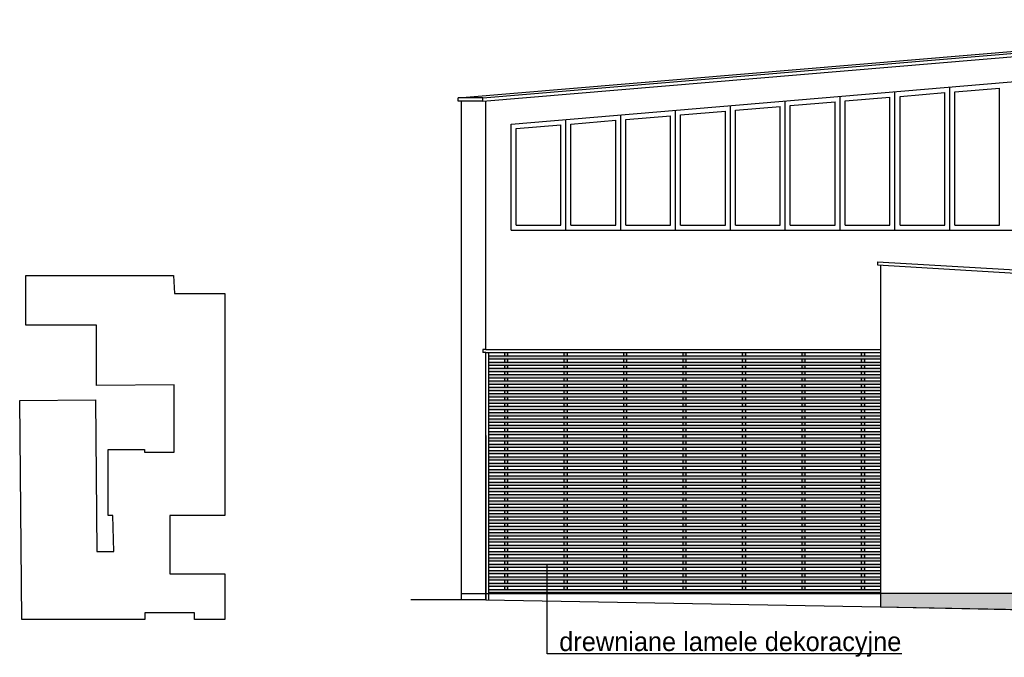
# Model space of a CAD drawing. Header units: millimetres. Extents: x -40063 to 512011, y 350190 to 687060.
# Tile 2 of 256: x -40063 to -24465, y 502580 to 512676. Entities that reach past the tile are written whole.
import ezdxf

# ---------------------------------------------------------------- set-up
doc = ezdxf.new("R2010")
doc.units = ezdxf.units.MM
for name, color, linetype in [('2D - Ogólne', 8, 'Continuous'), ('Konstrukcja - Ściany zew', 8, 'Continuous'), ('Opisy - Teksty', 8, 'Continuous')]:
    doc.layers.add(name, color=color, linetype=linetype)
doc.styles.add('GENERATED_STYLE_2', font='txt')

msp = doc.modelspace()

# ---------------------------------------------------------------- hatches: boundary and pattern name
at = {"layer": 'Konstrukcja - Ściany zew', "linetype": 'Continuous', "lineweight": 13}
for color, points in [(251, [(-32628.81323, 507355.60304), (-26426.37777, 507355.60304), (-26426.37777, 507305.60304), (-32628.81323, 507305.60304)]), (251, [(-32628.81323, 507255.60304), (-26426.37777, 507255.60304), (-26426.37777, 507205.60304), (-32628.81323, 507205.60304)]), (37, [(-32378.81323, 507405.60304), (-32328.81323, 507405.60304), (-32328.81323, 503590.42866), (-32378.81323, 503590.42866)]), (37, [(-31436.74065, 507405.60304), (-31386.74065, 507405.60304), (-31386.74065, 503590.42866), (-31436.74065, 503590.42866)]), (37, [(-30494.66807, 507405.60304), (-30444.66807, 507405.60304), (-30444.66807, 503590.42866), (-30494.66807, 503590.42866)]), (37, [(-29552.5955, 507405.60304), (-29502.5955, 507405.60304), (-29502.5955, 503590.42866), (-29552.5955, 503590.42866)]), (37, [(-28610.52292, 507405.60304), (-28560.52292, 507405.60304), (-28560.52292, 503590.42866), (-28610.52292, 503590.42866)]), (37, [(-27668.45035, 507405.60304), (-27618.45035, 507405.60304), (-27618.45035, 503590.42866), (-27668.45035, 503590.42866)]), (37, [(-26726.37777, 507405.60304), (-26676.37777, 507405.60304), (-26676.37777, 503590.42866), (-26726.37777, 503590.42866)]), (251, [(-32628.81323, 507155.60304), (-26426.37777, 507155.60304), (-26426.37777, 507105.60304), (-32628.81323, 507105.60304)]), (251, [(-32628.81323, 507055.60304), (-26426.37777, 507055.60304), (-26426.37777, 507005.60304), (-32628.81323, 507005.60304)]), (251, [(-32628.81323, 506955.60304), (-26426.37777, 506955.60304), (-26426.37777, 506905.60304), (-32628.81323, 506905.60304)]), (251, [(-32628.81323, 506855.60304), (-26426.37777, 506855.60304), (-26426.37777, 506805.60304), (-32628.81323, 506805.60304)]), (251, [(-32628.81323, 506755.60304), (-26426.37777, 506755.60304), (-26426.37777, 506705.60304), (-32628.81323, 506705.60304)]), (251, [(-32628.81323, 506655.60304), (-26426.37777, 506655.60304), (-26426.37777, 506605.60304), (-32628.81323, 506605.60304)]), (251, [(-32628.81323, 506555.60304), (-26426.37777, 506555.60304), (-26426.37777, 506505.60304), (-32628.81323, 506505.60304)]), (251, [(-32628.81323, 506455.60304), (-26426.37777, 506455.60304), (-26426.37777, 506405.60304), (-32628.81323, 506405.60304)]), (251, [(-32628.81323, 506355.60304), (-26426.37777, 506355.60304), (-26426.37777, 506305.60304), (-32628.81323, 506305.60304)]), (251, [(-32628.81323, 506255.60304), (-26426.37777, 506255.60304), (-26426.37777, 506205.60304), (-32628.81323, 506205.60304)]), (251, [(-32628.81323, 506155.60304), (-26426.37777, 506155.60304), (-26426.37777, 506105.60304), (-32628.81323, 506105.60304)]), (251, [(-32628.81323, 506055.60304), (-26426.37777, 506055.60304), (-26426.37777, 506005.60304), (-32628.81323, 506005.60304)]), (251, [(-32628.81323, 505955.60304), (-26426.37777, 505955.60304), (-26426.37777, 505905.60304), (-32628.81323, 505905.60304)]), (251, [(-32628.81323, 505855.60304), (-26426.37777, 505855.60304), (-26426.37777, 505805.60304), (-32628.81323, 505805.60304)]), (251, [(-32628.81323, 505755.60304), (-26426.37777, 505755.60304), (-26426.37777, 505705.60304), (-32628.81323, 505705.60304)]), (251, [(-32628.81323, 505655.60304), (-26426.37777, 505655.60304), (-26426.37777, 505605.60304), (-32628.81323, 505605.60304)]), (251, [(-32628.81323, 505555.60304), (-26426.37777, 505555.60304), (-26426.37777, 505505.60304), (-32628.81323, 505505.60304)]), (251, [(-32628.81323, 505455.60304), (-26426.37777, 505455.60304), (-26426.37777, 505405.60304), (-32628.81323, 505405.60304)]), (251, [(-32628.81323, 505355.60304), (-26426.37777, 505355.60304), (-26426.37777, 505305.60304), (-32628.81323, 505305.60304)]), (251, [(-32628.81323, 505255.60304), (-26426.37777, 505255.60304), (-26426.37777, 505205.60304), (-32628.81323, 505205.60304)]), (251, [(-32628.81323, 505155.60304), (-26426.37777, 505155.60304), (-26426.37777, 505105.60304), (-32628.81323, 505105.60304)]), (251, [(-32628.81323, 505055.60304), (-26426.37777, 505055.60304), (-26426.37777, 505005.60304), (-32628.81323, 505005.60304)]), (251, [(-32628.81323, 504955.60304), (-26426.37777, 504955.60304), (-26426.37777, 504905.60304), (-32628.81323, 504905.60304)]), (251, [(-32628.81323, 504855.60304), (-26426.37777, 504855.60304), (-26426.37777, 504805.60304), (-32628.81323, 504805.60304)]), (251, [(-32628.81323, 504755.60304), (-26426.37777, 504755.60304), (-26426.37777, 504705.60304), (-32628.81323, 504705.60304)]), (251, [(-32628.81323, 504655.60304), (-26426.37777, 504655.60304), (-26426.37777, 504605.60304), (-32628.81323, 504605.60304)]), (251, [(-32628.81323, 504555.60304), (-26426.37777, 504555.60304), (-26426.37777, 504505.60304), (-32628.81323, 504505.60304)]), (251, [(-32628.81323, 504455.60304), (-26426.37777, 504455.60304), (-26426.37777, 504405.60304), (-32628.81323, 504405.60304)]), (251, [(-32628.81323, 504355.60304), (-26426.37777, 504355.60304), (-26426.37777, 504305.60304), (-32628.81323, 504305.60304)]), (251, [(-32628.81323, 504255.60304), (-26426.37777, 504255.60304), (-26426.37777, 504205.60304), (-32628.81323, 504205.60304)]), (251, [(-32628.81323, 504155.60304), (-26426.37777, 504155.60304), (-26426.37777, 504105.60304), (-32628.81323, 504105.60304)]), (251, [(-32628.81323, 504055.60304), (-26426.37777, 504055.60304), (-26426.37777, 504005.60304), (-32628.81323, 504005.60304)]), (251, [(-32628.81323, 503955.60304), (-26426.37777, 503955.60304), (-26426.37777, 503905.60304), (-32628.81323, 503905.60304)]), (251, [(-32628.81323, 503855.60304), (-26426.37777, 503855.60304), (-26426.37777, 503805.60304), (-32628.81323, 503805.60304)]), (251, [(-32628.81323, 503755.60304), (-26426.37777, 503755.60304), (-26426.37777, 503705.60304), (-32628.81323, 503705.60304)]), (251, [(-32628.81323, 503655.60304), (-26426.37777, 503655.60304), (-26426.37777, 503605.60304), (-32628.81323, 503605.60304)])]:
    msp.add_hatch(color=color, dxfattribs=at).paths.add_polyline_path(points)
at = {"layer": 'Konstrukcja - Ściany zew', "linetype": 'Continuous', "lineweight": 0}
for points in [[(-26426.37777, 503605.60304), (-32628.81323, 503605.60304), (-32628.81323, 503655.60304), (-26426.37777, 503655.60304)], [(-9156.81154, 503590.42866), (-26426.37777, 503590.42866), (-26426.37777, 503377.05709), (-9156.81154, 503056.92478)]]:
    msp.add_hatch(color=27, dxfattribs=at).paths.add_polyline_path(points)

# ---------------------------------------------------------------- linework, layer by layer
at = {"layer": '2D - Ogólne', "linetype": 'Continuous'}
for p, q in [((-39963.88956, 508623.97548), (-37625.97413, 508623.97548)), ((-39963.88956, 507839.07757), (-39963.88956, 508623.97548)), ((-37625.97413, 508623.97548), (-37609.07911, 508342.4956)), ((-37609.07911, 508342.4956), (-36813.38662, 508342.4956)), ((-36813.38662, 508342.4956), (-36813.38659, 504823.46548)), ((-38847.82344, 507839.07757), (-39963.88956, 507839.07757)), ((-38847.82344, 506885.83077), (-38847.82344, 507839.07757)), ((-37617.18311, 506891.98447), (-38847.82344, 506885.83077)), ((-37617.18311, 505826.23819), (-37617.18311, 506891.98447)), ((-40063.33377, 506648.06928), (-38863.48462, 506655.87357)), ((-40031.21956, 503177.40883), (-40063.33377, 506648.06928)), ((-38863.48462, 506655.87357), (-38843.62926, 504252.69494)), ((-38662.05417, 504824.98771), (-38659.95071, 505868.28563)), ((-38659.95071, 505868.28563), (-38088.03651, 505868.28563)), ((-38088.03651, 505868.28563), (-38088.03651, 505826.23819)), ((-38088.03651, 505826.23819), (-37617.18311, 505826.23819)), ((-38588.07517, 504824.98771), (-38662.05417, 504824.98771)), ((-38574.56894, 504254.31478), (-38588.07517, 504824.98771)), ((-38843.62926, 504252.69494), (-38574.56894, 504254.31478)), ((-36813.38659, 503901.87295), (-36813.38658, 503180.67298)), ((-38083.14029, 503284.30969), (-38083.14029, 503177.40883)), ((-37294.84846, 503284.30969), (-38083.14029, 503284.30969)), ((-37294.84846, 503180.67298), (-37294.84846, 503284.30969)), ((-38083.14029, 503177.40883), (-40031.21956, 503177.40883)), ((-36813.38658, 503180.67298), (-37294.84846, 503180.67298))]:
    msp.add_line(p, q, dxfattribs=at)
at = {"layer": 'Konstrukcja - Ściany zew', "linetype": 'Continuous'}
for p, q in [((-33118.81323, 511436.22699), (-18368.81323, 512675.72076)), ((-32728.81323, 511436.22699), (-17978.81323, 512675.72076)), ((-32728.81323, 511386.22699), (-17978.81323, 512625.72076)), ((-32278.81323, 511024.04205), (-18378.81323, 512192.10737)), ((-26197.56323, 509340.96519), (-26197.56323, 511535.07063)), ((-26117.56323, 511461.51134), (-25408.81323, 511521.07006)), ((-25408.81323, 509420.96519), (-25408.81323, 511521.07006)), ((-25328.81323, 509340.96519), (-25328.81323, 511608.07471)), ((-25328.81323, 509340.96519), (-25328.81323, 511527.79274)), ((-25328.81323, 509420.96519), (-25328.81323, 511527.79274)), ((-25328.81323, 509340.96519), (-25328.81323, 511527.79274)), ((-25248.81323, 511534.51542), (-24540.06323, 511594.07415)), ((-25248.81323, 509420.96519), (-25248.81323, 511534.51542)), ((-24540.06323, 509420.96519), (-24540.06323, 511594.07415)), ((-33118.81323, 511386.22699), (-33118.81323, 511436.22699)), ((-32728.81323, 511436.22699), (-33118.81323, 511436.22699)), ((-33068.81323, 511386.22699), (-33118.81323, 511386.22699)), ((-33068.81323, 511386.22699), (-33068.81323, 503490.42866)), ((-32728.81323, 511386.22699), (-33068.81323, 511386.22699)), ((-32728.81323, 511386.22699), (-32728.81323, 511436.22699)), ((-32678.81323, 507455.60304), (-32678.81323, 511390.42866)), ((-28803.81323, 509340.96519), (-28803.81323, 511316.05838)), ((-27935.06323, 509340.96519), (-27935.06323, 511389.06246)), ((-27935.06323, 509340.96519), (-27935.06323, 511308.7805)), ((-27935.06323, 509420.96519), (-27935.06323, 511308.7805)), ((-27935.06323, 509340.96519), (-27935.06323, 511308.7805)), ((-27855.06323, 511315.50317), (-27146.31323, 511375.0619)), ((-27855.06323, 509420.96519), (-27855.06323, 511315.50317)), ((-27146.31323, 509420.96519), (-27146.31323, 511375.0619)), ((-27066.31323, 509340.96519), (-27066.31323, 511462.06655)), ((-27066.31323, 509340.96519), (-27066.31323, 511381.78458)), ((-27066.31323, 509420.96519), (-27066.31323, 511381.78458)), ((-27066.31323, 509340.96519), (-27066.31323, 511381.78458)), ((-26986.31323, 511388.50726), (-26277.56323, 511448.06598)), ((-26986.31323, 509420.96519), (-26986.31323, 511388.50726)), ((-26277.56323, 509420.96519), (-26277.56323, 511448.06598)), ((-26197.56323, 509340.96519), (-26197.56323, 511454.78866)), ((-26197.56323, 509420.96519), (-26197.56323, 511454.78866)), ((-26197.56323, 509340.96519), (-26197.56323, 511454.78866)), ((-26117.56323, 509420.96519), (-26117.56323, 511461.51134)), ((-30541.31323, 509340.96519), (-30541.31323, 511170.05022)), ((-30461.31323, 511096.49093), (-29752.56323, 511156.04965)), ((-29752.56323, 509420.96519), (-29752.56323, 511156.04965)), ((-29672.56323, 509340.96519), (-29672.56323, 511243.0543)), ((-29672.56323, 509340.96519), (-29672.56323, 511162.77233)), ((-29672.56323, 509420.96519), (-29672.56323, 511162.77233)), ((-29672.56323, 509340.96519), (-29672.56323, 511162.77233)), ((-29592.56323, 511169.49501), (-28883.81323, 511229.05374)), ((-29592.56323, 509420.96519), (-29592.56323, 511169.49501)), ((-28883.81323, 509420.96519), (-28883.81323, 511229.05374)), ((-28803.81323, 509340.96519), (-28803.81323, 511235.77641)), ((-28803.81323, 509420.96519), (-28803.81323, 511235.77641)), ((-28803.81323, 509340.96519), (-28803.81323, 511235.77641)), ((-28723.81323, 511242.49909), (-28015.06323, 511302.05782)), ((-28723.81323, 509420.96519), (-28723.81323, 511242.49909)), ((-28015.06323, 509420.96519), (-28015.06323, 511302.05782)), ((-32278.81323, 509340.96519), (-32278.81323, 511024.04205)), ((-32198.81323, 510950.48276), (-31490.06323, 511010.04149)), ((-31490.06323, 509420.96519), (-31490.06323, 511010.04149)), ((-31410.06323, 509340.96519), (-31410.06323, 511097.04614)), ((-31410.06323, 509340.96519), (-31410.06323, 511016.76417)), ((-31410.06323, 509420.96519), (-31410.06323, 511016.76417)), ((-31410.06323, 509340.96519), (-31410.06323, 511016.76417)), ((-31330.06323, 511023.48685), (-30621.31323, 511083.04557)), ((-31330.06323, 509420.96519), (-31330.06323, 511023.48685)), ((-30621.31323, 509420.96519), (-30621.31323, 511083.04557)), ((-30541.31323, 509340.96519), (-30541.31323, 511089.76825)), ((-30541.31323, 509420.96519), (-30541.31323, 511089.76825)), ((-30541.31323, 509340.96519), (-30541.31323, 511089.76825)), ((-30461.31323, 509420.96519), (-30461.31323, 511096.49093)), ((-32198.81323, 509420.96519), (-32198.81323, 510950.48276)), ((-32278.81323, 509340.96519), (-18378.81323, 509340.96519)), ((-32198.81323, 509420.96519), (-31490.06323, 509420.96519)), ((-31330.06323, 509420.96519), (-30621.31323, 509420.96519)), ((-30461.31323, 509420.96519), (-29752.56323, 509420.96519)), ((-29592.56323, 509420.96519), (-28883.81323, 509420.96519)), ((-28723.81323, 509420.96519), (-28015.06323, 509420.96519)), ((-27855.06323, 509420.96519), (-27146.31323, 509420.96519)), ((-26986.31323, 509420.96519), (-26277.56323, 509420.96519)), ((-26117.56323, 509420.96519), (-25408.81323, 509420.96519)), ((-25248.81323, 509420.96519), (-24540.06323, 509420.96519)), ((-26476.37777, 508843.37651), (-26476.37777, 508793.37651)), ((-26476.37777, 508843.37651), (-8756.37777, 507798.66104)), ((-26476.37777, 508793.37651), (-8756.37777, 507748.66104)), ((-26426.37777, 508790.42866), (-26426.37777, 503377.05709)), ((-32678.81323, 507455.60304), (-32728.81323, 507455.60304)), ((-32728.81323, 507455.60304), (-32728.81323, 507405.60304)), ((-32678.81323, 507455.60304), (-26426.37777, 507455.60304)), ((-32678.81323, 507405.60304), (-32728.81323, 507405.60304)), ((-32678.81323, 507405.60304), (-26426.37777, 507405.60304)), ((-32678.81323, 503490.42866), (-32678.81323, 507405.60304)), ((-32628.81323, 503490.42866), (-32628.81323, 507405.60304)), ((-32628.81323, 507355.60304), (-26426.37777, 507355.60304)), ((-32628.81323, 507305.60304), (-26426.37777, 507305.60304)), ((-32628.81323, 507255.60304), (-26426.37777, 507255.60304)), ((-32378.81323, 507355.60304), (-32378.81323, 507405.60304)), ((-32378.81323, 507255.60304), (-32378.81323, 507305.60304)), ((-32328.81323, 507355.60304), (-32328.81323, 507405.60304)), ((-32328.81323, 507255.60304), (-32328.81323, 507305.60304)), ((-31436.74065, 507355.60304), (-31436.74065, 507405.60304)), ((-31436.74065, 507255.60304), (-31436.74065, 507305.60304)), ((-31386.74065, 507355.60304), (-31386.74065, 507405.60304)), ((-31386.74065, 507255.60304), (-31386.74065, 507305.60304)), ((-30494.66807, 507355.60304), (-30494.66807, 507405.60304)), ((-30494.66807, 507255.60304), (-30494.66807, 507305.60304)), ((-30444.66807, 507355.60304), (-30444.66807, 507405.60304)), ((-30444.66807, 507255.60304), (-30444.66807, 507305.60304)), ((-29552.5955, 507355.60304), (-29552.5955, 507405.60304)), ((-29552.5955, 507255.60304), (-29552.5955, 507305.60304)), ((-29502.5955, 507355.60304), (-29502.5955, 507405.60304)), ((-29502.5955, 507255.60304), (-29502.5955, 507305.60304)), ((-28610.52292, 507355.60304), (-28610.52292, 507405.60304)), ((-28610.52292, 507255.60304), (-28610.52292, 507305.60304)), ((-28560.52292, 507355.60304), (-28560.52292, 507405.60304)), ((-28560.52292, 507255.60304), (-28560.52292, 507305.60304)), ((-27668.45035, 507355.60304), (-27668.45035, 507405.60304)), ((-27668.45035, 507255.60304), (-27668.45035, 507305.60304)), ((-27618.45035, 507355.60304), (-27618.45035, 507405.60304)), ((-27618.45035, 507255.60304), (-27618.45035, 507305.60304)), ((-26726.37777, 507355.60304), (-26726.37777, 507405.60304)), ((-26726.37777, 507255.60304), (-26726.37777, 507305.60304)), ((-26676.37777, 507355.60304), (-26676.37777, 507405.60304)), ((-26676.37777, 507255.60304), (-26676.37777, 507305.60304)), ((-32628.81323, 507205.60304), (-26426.37777, 507205.60304)), ((-32628.81323, 507155.60304), (-26426.37777, 507155.60304)), ((-32628.81323, 507105.60304), (-26426.37777, 507105.60304)), ((-32378.81323, 507155.60304), (-32378.81323, 507205.60304)), ((-32378.81323, 507055.60304), (-32378.81323, 507105.60304)), ((-32328.81323, 507155.60304), (-32328.81323, 507205.60304)), ((-32328.81323, 507055.60304), (-32328.81323, 507105.60304)), ((-31436.74065, 507155.60304), (-31436.74065, 507205.60304)), ((-31436.74065, 507055.60304), (-31436.74065, 507105.60304)), ((-31386.74065, 507155.60304), (-31386.74065, 507205.60304)), ((-31386.74065, 507055.60304), (-31386.74065, 507105.60304)), ((-30494.66807, 507155.60304), (-30494.66807, 507205.60304)), ((-30494.66807, 507055.60304), (-30494.66807, 507105.60304)), ((-30444.66807, 507155.60304), (-30444.66807, 507205.60304)), ((-30444.66807, 507055.60304), (-30444.66807, 507105.60304)), ((-29552.5955, 507155.60304), (-29552.5955, 507205.60304)), ((-29552.5955, 507055.60304), (-29552.5955, 507105.60304)), ((-29502.5955, 507155.60304), (-29502.5955, 507205.60304)), ((-29502.5955, 507055.60304), (-29502.5955, 507105.60304)), ((-28610.52292, 507155.60304), (-28610.52292, 507205.60304)), ((-28610.52292, 507055.60304), (-28610.52292, 507105.60304)), ((-28560.52292, 507155.60304), (-28560.52292, 507205.60304)), ((-28560.52292, 507055.60304), (-28560.52292, 507105.60304)), ((-27668.45035, 507155.60304), (-27668.45035, 507205.60304)), ((-27668.45035, 507055.60304), (-27668.45035, 507105.60304)), ((-27618.45035, 507155.60304), (-27618.45035, 507205.60304)), ((-27618.45035, 507055.60304), (-27618.45035, 507105.60304)), ((-26726.37777, 507155.60304), (-26726.37777, 507205.60304)), ((-26726.37777, 507055.60304), (-26726.37777, 507105.60304)), ((-26676.37777, 507155.60304), (-26676.37777, 507205.60304)), ((-26676.37777, 507055.60304), (-26676.37777, 507105.60304)), ((-32628.81323, 507055.60304), (-26426.37777, 507055.60304)), ((-32628.81323, 507005.60304), (-26426.37777, 507005.60304)), ((-32628.81323, 506955.60304), (-26426.37777, 506955.60304)), ((-32378.81323, 506955.60304), (-32378.81323, 507005.60304)), ((-32328.81323, 506955.60304), (-32328.81323, 507005.60304)), ((-31436.74065, 506955.60304), (-31436.74065, 507005.60304)), ((-31386.74065, 506955.60304), (-31386.74065, 507005.60304)), ((-30494.66807, 506955.60304), (-30494.66807, 507005.60304)), ((-30444.66807, 506955.60304), (-30444.66807, 507005.60304)), ((-29552.5955, 506955.60304), (-29552.5955, 507005.60304)), ((-29502.5955, 506955.60304), (-29502.5955, 507005.60304)), ((-28610.52292, 506955.60304), (-28610.52292, 507005.60304)), ((-28560.52292, 506955.60304), (-28560.52292, 507005.60304)), ((-27668.45035, 506955.60304), (-27668.45035, 507005.60304)), ((-27618.45035, 506955.60304), (-27618.45035, 507005.60304)), ((-26726.37777, 506955.60304), (-26726.37777, 507005.60304)), ((-26676.37777, 506955.60304), (-26676.37777, 507005.60304)), ((-32628.81323, 506905.60304), (-26426.37777, 506905.60304)), ((-32628.81323, 506855.60304), (-26426.37777, 506855.60304)), ((-32628.81323, 506805.60304), (-26426.37777, 506805.60304)), ((-32378.81323, 506855.60304), (-32378.81323, 506905.60304)), ((-32378.81323, 506755.60304), (-32378.81323, 506805.60304)), ((-32328.81323, 506855.60304), (-32328.81323, 506905.60304)), ((-32328.81323, 506755.60304), (-32328.81323, 506805.60304)), ((-31436.74065, 506855.60304), (-31436.74065, 506905.60304)), ((-31436.74065, 506755.60304), (-31436.74065, 506805.60304)), ((-31386.74065, 506855.60304), (-31386.74065, 506905.60304)), ((-31386.74065, 506755.60304), (-31386.74065, 506805.60304)), ((-30494.66807, 506855.60304), (-30494.66807, 506905.60304)), ((-30494.66807, 506755.60304), (-30494.66807, 506805.60304)), ((-30444.66807, 506855.60304), (-30444.66807, 506905.60304)), ((-30444.66807, 506755.60304), (-30444.66807, 506805.60304)), ((-29552.5955, 506855.60304), (-29552.5955, 506905.60304)), ((-29552.5955, 506755.60304), (-29552.5955, 506805.60304)), ((-29502.5955, 506855.60304), (-29502.5955, 506905.60304)), ((-29502.5955, 506755.60304), (-29502.5955, 506805.60304)), ((-28610.52292, 506855.60304), (-28610.52292, 506905.60304)), ((-28610.52292, 506755.60304), (-28610.52292, 506805.60304)), ((-28560.52292, 506855.60304), (-28560.52292, 506905.60304)), ((-28560.52292, 506755.60304), (-28560.52292, 506805.60304)), ((-27668.45035, 506855.60304), (-27668.45035, 506905.60304)), ((-27668.45035, 506755.60304), (-27668.45035, 506805.60304)), ((-27618.45035, 506855.60304), (-27618.45035, 506905.60304)), ((-27618.45035, 506755.60304), (-27618.45035, 506805.60304)), ((-26726.37777, 506855.60304), (-26726.37777, 506905.60304)), ((-26726.37777, 506755.60304), (-26726.37777, 506805.60304)), ((-26676.37777, 506855.60304), (-26676.37777, 506905.60304)), ((-26676.37777, 506755.60304), (-26676.37777, 506805.60304)), ((-32628.81323, 506755.60304), (-26426.37777, 506755.60304)), ((-32628.81323, 506705.60304), (-26426.37777, 506705.60304)), ((-32628.81323, 506655.60304), (-26426.37777, 506655.60304)), ((-32378.81323, 506655.60304), (-32378.81323, 506705.60304)), ((-32328.81323, 506655.60304), (-32328.81323, 506705.60304)), ((-31436.74065, 506655.60304), (-31436.74065, 506705.60304)), ((-31386.74065, 506655.60304), (-31386.74065, 506705.60304)), ((-30494.66807, 506655.60304), (-30494.66807, 506705.60304)), ((-30444.66807, 506655.60304), (-30444.66807, 506705.60304)), ((-29552.5955, 506655.60304), (-29552.5955, 506705.60304)), ((-29502.5955, 506655.60304), (-29502.5955, 506705.60304)), ((-28610.52292, 506655.60304), (-28610.52292, 506705.60304)), ((-28560.52292, 506655.60304), (-28560.52292, 506705.60304)), ((-27668.45035, 506655.60304), (-27668.45035, 506705.60304)), ((-27618.45035, 506655.60304), (-27618.45035, 506705.60304)), ((-26726.37777, 506655.60304), (-26726.37777, 506705.60304)), ((-26676.37777, 506655.60304), (-26676.37777, 506705.60304)), ((-32628.81323, 506605.60304), (-26426.37777, 506605.60304)), ((-32628.81323, 506555.60304), (-26426.37777, 506555.60304)), ((-32628.81323, 506505.60304), (-26426.37777, 506505.60304)), ((-32378.81323, 506555.60304), (-32378.81323, 506605.60304)), ((-32378.81323, 506455.60304), (-32378.81323, 506505.60304)), ((-32328.81323, 506555.60304), (-32328.81323, 506605.60304)), ((-32328.81323, 506455.60304), (-32328.81323, 506505.60304)), ((-31436.74065, 506555.60304), (-31436.74065, 506605.60304)), ((-31436.74065, 506455.60304), (-31436.74065, 506505.60304)), ((-31386.74065, 506555.60304), (-31386.74065, 506605.60304)), ((-31386.74065, 506455.60304), (-31386.74065, 506505.60304)), ((-30494.66807, 506555.60304), (-30494.66807, 506605.60304)), ((-30494.66807, 506455.60304), (-30494.66807, 506505.60304)), ((-30444.66807, 506555.60304), (-30444.66807, 506605.60304)), ((-30444.66807, 506455.60304), (-30444.66807, 506505.60304)), ((-29552.5955, 506555.60304), (-29552.5955, 506605.60304)), ((-29552.5955, 506455.60304), (-29552.5955, 506505.60304)), ((-29502.5955, 506555.60304), (-29502.5955, 506605.60304)), ((-29502.5955, 506455.60304), (-29502.5955, 506505.60304)), ((-28610.52292, 506555.60304), (-28610.52292, 506605.60304)), ((-28610.52292, 506455.60304), (-28610.52292, 506505.60304)), ((-28560.52292, 506555.60304), (-28560.52292, 506605.60304)), ((-28560.52292, 506455.60304), (-28560.52292, 506505.60304)), ((-27668.45035, 506555.60304), (-27668.45035, 506605.60304)), ((-27668.45035, 506455.60304), (-27668.45035, 506505.60304)), ((-27618.45035, 506555.60304), (-27618.45035, 506605.60304)), ((-27618.45035, 506455.60304), (-27618.45035, 506505.60304)), ((-26726.37777, 506555.60304), (-26726.37777, 506605.60304)), ((-26726.37777, 506455.60304), (-26726.37777, 506505.60304)), ((-26676.37777, 506555.60304), (-26676.37777, 506605.60304)), ((-26676.37777, 506455.60304), (-26676.37777, 506505.60304)), ((-32628.81323, 506455.60304), (-26426.37777, 506455.60304)), ((-32628.81323, 506405.60304), (-26426.37777, 506405.60304)), ((-32628.81323, 506355.60304), (-26426.37777, 506355.60304)), ((-32378.81323, 506355.60304), (-32378.81323, 506405.60304)), ((-32328.81323, 506355.60304), (-32328.81323, 506405.60304)), ((-31436.74065, 506355.60304), (-31436.74065, 506405.60304)), ((-31386.74065, 506355.60304), (-31386.74065, 506405.60304)), ((-30494.66807, 506355.60304), (-30494.66807, 506405.60304)), ((-30444.66807, 506355.60304), (-30444.66807, 506405.60304)), ((-29552.5955, 506355.60304), (-29552.5955, 506405.60304)), ((-29502.5955, 506355.60304), (-29502.5955, 506405.60304)), ((-28610.52292, 506355.60304), (-28610.52292, 506405.60304)), ((-28560.52292, 506355.60304), (-28560.52292, 506405.60304)), ((-27668.45035, 506355.60304), (-27668.45035, 506405.60304)), ((-27618.45035, 506355.60304), (-27618.45035, 506405.60304)), ((-26726.37777, 506355.60304), (-26726.37777, 506405.60304)), ((-26676.37777, 506355.60304), (-26676.37777, 506405.60304)), ((-32628.81323, 506305.60304), (-26426.37777, 506305.60304)), ((-32628.81323, 506255.60304), (-26426.37777, 506255.60304)), ((-32628.81323, 506205.60304), (-26426.37777, 506205.60304)), ((-32378.81323, 506255.60304), (-32378.81323, 506305.60304)), ((-32378.81323, 506155.60304), (-32378.81323, 506205.60304)), ((-32328.81323, 506255.60304), (-32328.81323, 506305.60304)), ((-32328.81323, 506155.60304), (-32328.81323, 506205.60304)), ((-31436.74065, 506255.60304), (-31436.74065, 506305.60304)), ((-31436.74065, 506155.60304), (-31436.74065, 506205.60304)), ((-31386.74065, 506255.60304), (-31386.74065, 506305.60304)), ((-31386.74065, 506155.60304), (-31386.74065, 506205.60304)), ((-30494.66807, 506255.60304), (-30494.66807, 506305.60304)), ((-30494.66807, 506155.60304), (-30494.66807, 506205.60304)), ((-30444.66807, 506255.60304), (-30444.66807, 506305.60304)), ((-30444.66807, 506155.60304), (-30444.66807, 506205.60304)), ((-29552.5955, 506255.60304), (-29552.5955, 506305.60304)), ((-29552.5955, 506155.60304), (-29552.5955, 506205.60304)), ((-29502.5955, 506255.60304), (-29502.5955, 506305.60304)), ((-29502.5955, 506155.60304), (-29502.5955, 506205.60304)), ((-28610.52292, 506255.60304), (-28610.52292, 506305.60304)), ((-28610.52292, 506155.60304), (-28610.52292, 506205.60304)), ((-28560.52292, 506255.60304), (-28560.52292, 506305.60304)), ((-28560.52292, 506155.60304), (-28560.52292, 506205.60304)), ((-27668.45035, 506255.60304), (-27668.45035, 506305.60304)), ((-27668.45035, 506155.60304), (-27668.45035, 506205.60304)), ((-27618.45035, 506255.60304), (-27618.45035, 506305.60304)), ((-27618.45035, 506155.60304), (-27618.45035, 506205.60304)), ((-26726.37777, 506255.60304), (-26726.37777, 506305.60304)), ((-26726.37777, 506155.60304), (-26726.37777, 506205.60304)), ((-26676.37777, 506255.60304), (-26676.37777, 506305.60304)), ((-26676.37777, 506155.60304), (-26676.37777, 506205.60304)), ((-32678.81323, 506090.42866), (-32678.81323, 503590.42866)), ((-32628.81323, 506155.60304), (-26426.37777, 506155.60304)), ((-32628.81323, 506105.60304), (-26426.37777, 506105.60304)), ((-32628.81323, 506055.60304), (-26426.37777, 506055.60304)), ((-32628.81323, 506005.60304), (-26426.37777, 506005.60304)), ((-32378.81323, 506055.60304), (-32378.81323, 506105.60304)), ((-32378.81323, 505955.60304), (-32378.81323, 506005.60304)), ((-32328.81323, 506055.60304), (-32328.81323, 506105.60304)), ((-32328.81323, 505955.60304), (-32328.81323, 506005.60304)), ((-31436.74065, 506055.60304), (-31436.74065, 506105.60304)), ((-31436.74065, 505955.60304), (-31436.74065, 506005.60304)), ((-31386.74065, 506055.60304), (-31386.74065, 506105.60304)), ((-31386.74065, 505955.60304), (-31386.74065, 506005.60304)), ((-30494.66807, 506055.60304), (-30494.66807, 506105.60304)), ((-30494.66807, 505955.60304), (-30494.66807, 506005.60304)), ((-30444.66807, 506055.60304), (-30444.66807, 506105.60304)), ((-30444.66807, 505955.60304), (-30444.66807, 506005.60304)), ((-29552.5955, 506055.60304), (-29552.5955, 506105.60304)), ((-29552.5955, 505955.60304), (-29552.5955, 506005.60304)), ((-29502.5955, 506055.60304), (-29502.5955, 506105.60304)), ((-29502.5955, 505955.60304), (-29502.5955, 506005.60304)), ((-28610.52292, 506055.60304), (-28610.52292, 506105.60304)), ((-28610.52292, 505955.60304), (-28610.52292, 506005.60304)), ((-28560.52292, 506055.60304), (-28560.52292, 506105.60304)), ((-28560.52292, 505955.60304), (-28560.52292, 506005.60304)), ((-27668.45035, 506055.60304), (-27668.45035, 506105.60304)), ((-27668.45035, 505955.60304), (-27668.45035, 506005.60304)), ((-27618.45035, 506055.60304), (-27618.45035, 506105.60304)), ((-27618.45035, 505955.60304), (-27618.45035, 506005.60304)), ((-26726.37777, 506055.60304), (-26726.37777, 506105.60304)), ((-26726.37777, 505955.60304), (-26726.37777, 506005.60304)), ((-26676.37777, 506055.60304), (-26676.37777, 506105.60304)), ((-26676.37777, 505955.60304), (-26676.37777, 506005.60304)), ((-32628.81323, 505955.60304), (-26426.37777, 505955.60304)), ((-32628.81323, 505905.60304), (-26426.37777, 505905.60304)), ((-32628.81323, 505855.60304), (-26426.37777, 505855.60304)), ((-32378.81323, 505855.60304), (-32378.81323, 505905.60304)), ((-32328.81323, 505855.60304), (-32328.81323, 505905.60304)), ((-31436.74065, 505855.60304), (-31436.74065, 505905.60304)), ((-31386.74065, 505855.60304), (-31386.74065, 505905.60304)), ((-30494.66807, 505855.60304), (-30494.66807, 505905.60304)), ((-30444.66807, 505855.60304), (-30444.66807, 505905.60304)), ((-29552.5955, 505855.60304), (-29552.5955, 505905.60304)), ((-29502.5955, 505855.60304), (-29502.5955, 505905.60304)), ((-28610.52292, 505855.60304), (-28610.52292, 505905.60304)), ((-28560.52292, 505855.60304), (-28560.52292, 505905.60304)), ((-27668.45035, 505855.60304), (-27668.45035, 505905.60304)), ((-27618.45035, 505855.60304), (-27618.45035, 505905.60304)), ((-26726.37777, 505855.60304), (-26726.37777, 505905.60304)), ((-26676.37777, 505855.60304), (-26676.37777, 505905.60304)), ((-32628.81323, 505805.60304), (-26426.37777, 505805.60304)), ((-32628.81323, 505755.60304), (-26426.37777, 505755.60304)), ((-32628.81323, 505705.60304), (-26426.37777, 505705.60304)), ((-32378.81323, 505755.60304), (-32378.81323, 505805.60304)), ((-32378.81323, 505655.60304), (-32378.81323, 505705.60304)), ((-32328.81323, 505755.60304), (-32328.81323, 505805.60304)), ((-32328.81323, 505655.60304), (-32328.81323, 505705.60304)), ((-31436.74065, 505755.60304), (-31436.74065, 505805.60304)), ((-31436.74065, 505655.60304), (-31436.74065, 505705.60304)), ((-31386.74065, 505755.60304), (-31386.74065, 505805.60304)), ((-31386.74065, 505655.60304), (-31386.74065, 505705.60304)), ((-30494.66807, 505755.60304), (-30494.66807, 505805.60304)), ((-30494.66807, 505655.60304), (-30494.66807, 505705.60304)), ((-30444.66807, 505755.60304), (-30444.66807, 505805.60304)), ((-30444.66807, 505655.60304), (-30444.66807, 505705.60304)), ((-29552.5955, 505755.60304), (-29552.5955, 505805.60304)), ((-29552.5955, 505655.60304), (-29552.5955, 505705.60304)), ((-29502.5955, 505755.60304), (-29502.5955, 505805.60304)), ((-29502.5955, 505655.60304), (-29502.5955, 505705.60304)), ((-28610.52292, 505755.60304), (-28610.52292, 505805.60304)), ((-28610.52292, 505655.60304), (-28610.52292, 505705.60304)), ((-28560.52292, 505755.60304), (-28560.52292, 505805.60304)), ((-28560.52292, 505655.60304), (-28560.52292, 505705.60304)), ((-27668.45035, 505755.60304), (-27668.45035, 505805.60304)), ((-27668.45035, 505655.60304), (-27668.45035, 505705.60304)), ((-27618.45035, 505755.60304), (-27618.45035, 505805.60304)), ((-27618.45035, 505655.60304), (-27618.45035, 505705.60304)), ((-26726.37777, 505755.60304), (-26726.37777, 505805.60304)), ((-26726.37777, 505655.60304), (-26726.37777, 505705.60304)), ((-26676.37777, 505755.60304), (-26676.37777, 505805.60304)), ((-26676.37777, 505655.60304), (-26676.37777, 505705.60304)), ((-32628.81323, 505655.60304), (-26426.37777, 505655.60304)), ((-32628.81323, 505605.60304), (-26426.37777, 505605.60304)), ((-32628.81323, 505555.60304), (-26426.37777, 505555.60304)), ((-32378.81323, 505555.60304), (-32378.81323, 505605.60304)), ((-32328.81323, 505555.60304), (-32328.81323, 505605.60304)), ((-31436.74065, 505555.60304), (-31436.74065, 505605.60304)), ((-31386.74065, 505555.60304), (-31386.74065, 505605.60304)), ((-30494.66807, 505555.60304), (-30494.66807, 505605.60304)), ((-30444.66807, 505555.60304), (-30444.66807, 505605.60304)), ((-29552.5955, 505555.60304), (-29552.5955, 505605.60304)), ((-29502.5955, 505555.60304), (-29502.5955, 505605.60304)), ((-28610.52292, 505555.60304), (-28610.52292, 505605.60304)), ((-28560.52292, 505555.60304), (-28560.52292, 505605.60304)), ((-27668.45035, 505555.60304), (-27668.45035, 505605.60304)), ((-27618.45035, 505555.60304), (-27618.45035, 505605.60304)), ((-26726.37777, 505555.60304), (-26726.37777, 505605.60304)), ((-26676.37777, 505555.60304), (-26676.37777, 505605.60304)), ((-32628.81323, 505505.60304), (-26426.37777, 505505.60304)), ((-32628.81323, 505455.60304), (-26426.37777, 505455.60304)), ((-32628.81323, 505405.60304), (-26426.37777, 505405.60304)), ((-32378.81323, 505455.60304), (-32378.81323, 505505.60304)), ((-32378.81323, 505355.60304), (-32378.81323, 505405.60304)), ((-32328.81323, 505455.60304), (-32328.81323, 505505.60304)), ((-32328.81323, 505355.60304), (-32328.81323, 505405.60304)), ((-31436.74065, 505455.60304), (-31436.74065, 505505.60304)), ((-31436.74065, 505355.60304), (-31436.74065, 505405.60304)), ((-31386.74065, 505455.60304), (-31386.74065, 505505.60304)), ((-31386.74065, 505355.60304), (-31386.74065, 505405.60304)), ((-30494.66807, 505455.60304), (-30494.66807, 505505.60304)), ((-30494.66807, 505355.60304), (-30494.66807, 505405.60304)), ((-30444.66807, 505455.60304), (-30444.66807, 505505.60304)), ((-30444.66807, 505355.60304), (-30444.66807, 505405.60304)), ((-29552.5955, 505455.60304), (-29552.5955, 505505.60304)), ((-29552.5955, 505355.60304), (-29552.5955, 505405.60304)), ((-29502.5955, 505455.60304), (-29502.5955, 505505.60304)), ((-29502.5955, 505355.60304), (-29502.5955, 505405.60304)), ((-28610.52292, 505455.60304), (-28610.52292, 505505.60304)), ((-28610.52292, 505355.60304), (-28610.52292, 505405.60304)), ((-28560.52292, 505455.60304), (-28560.52292, 505505.60304)), ((-28560.52292, 505355.60304), (-28560.52292, 505405.60304)), ((-27668.45035, 505455.60304), (-27668.45035, 505505.60304)), ((-27668.45035, 505355.60304), (-27668.45035, 505405.60304)), ((-27618.45035, 505455.60304), (-27618.45035, 505505.60304)), ((-27618.45035, 505355.60304), (-27618.45035, 505405.60304)), ((-26726.37777, 505455.60304), (-26726.37777, 505505.60304)), ((-26726.37777, 505355.60304), (-26726.37777, 505405.60304)), ((-26676.37777, 505455.60304), (-26676.37777, 505505.60304)), ((-26676.37777, 505355.60304), (-26676.37777, 505405.60304)), ((-32628.81323, 505355.60304), (-26426.37777, 505355.60304)), ((-32628.81323, 505305.60304), (-26426.37777, 505305.60304)), ((-32628.81323, 505255.60304), (-26426.37777, 505255.60304)), ((-32378.81323, 505255.60304), (-32378.81323, 505305.60304)), ((-32328.81323, 505255.60304), (-32328.81323, 505305.60304)), ((-31436.74065, 505255.60304), (-31436.74065, 505305.60304)), ((-31386.74065, 505255.60304), (-31386.74065, 505305.60304)), ((-30494.66807, 505255.60304), (-30494.66807, 505305.60304)), ((-30444.66807, 505255.60304), (-30444.66807, 505305.60304)), ((-29552.5955, 505255.60304), (-29552.5955, 505305.60304)), ((-29502.5955, 505255.60304), (-29502.5955, 505305.60304)), ((-28610.52292, 505255.60304), (-28610.52292, 505305.60304)), ((-28560.52292, 505255.60304), (-28560.52292, 505305.60304)), ((-27668.45035, 505255.60304), (-27668.45035, 505305.60304)), ((-27618.45035, 505255.60304), (-27618.45035, 505305.60304)), ((-26726.37777, 505255.60304), (-26726.37777, 505305.60304)), ((-26676.37777, 505255.60304), (-26676.37777, 505305.60304)), ((-32628.81323, 505205.60304), (-26426.37777, 505205.60304)), ((-32628.81323, 505155.60304), (-26426.37777, 505155.60304)), ((-32628.81323, 505105.60304), (-26426.37777, 505105.60304)), ((-32378.81323, 505155.60304), (-32378.81323, 505205.60304)), ((-32378.81323, 505055.60304), (-32378.81323, 505105.60304)), ((-32328.81323, 505155.60304), (-32328.81323, 505205.60304)), ((-32328.81323, 505055.60304), (-32328.81323, 505105.60304)), ((-31436.74065, 505155.60304), (-31436.74065, 505205.60304)), ((-31436.74065, 505055.60304), (-31436.74065, 505105.60304)), ((-31386.74065, 505155.60304), (-31386.74065, 505205.60304)), ((-31386.74065, 505055.60304), (-31386.74065, 505105.60304)), ((-30494.66807, 505155.60304), (-30494.66807, 505205.60304)), ((-30494.66807, 505055.60304), (-30494.66807, 505105.60304)), ((-30444.66807, 505155.60304), (-30444.66807, 505205.60304)), ((-30444.66807, 505055.60304), (-30444.66807, 505105.60304)), ((-29552.5955, 505155.60304), (-29552.5955, 505205.60304)), ((-29552.5955, 505055.60304), (-29552.5955, 505105.60304)), ((-29502.5955, 505155.60304), (-29502.5955, 505205.60304)), ((-29502.5955, 505055.60304), (-29502.5955, 505105.60304)), ((-28610.52292, 505155.60304), (-28610.52292, 505205.60304)), ((-28610.52292, 505055.60304), (-28610.52292, 505105.60304)), ((-28560.52292, 505155.60304), (-28560.52292, 505205.60304)), ((-28560.52292, 505055.60304), (-28560.52292, 505105.60304)), ((-27668.45035, 505155.60304), (-27668.45035, 505205.60304)), ((-27668.45035, 505055.60304), (-27668.45035, 505105.60304)), ((-27618.45035, 505155.60304), (-27618.45035, 505205.60304)), ((-27618.45035, 505055.60304), (-27618.45035, 505105.60304)), ((-26726.37777, 505155.60304), (-26726.37777, 505205.60304)), ((-26726.37777, 505055.60304), (-26726.37777, 505105.60304)), ((-26676.37777, 505155.60304), (-26676.37777, 505205.60304)), ((-26676.37777, 505055.60304), (-26676.37777, 505105.60304)), ((-32628.81323, 505055.60304), (-26426.37777, 505055.60304)), ((-32628.81323, 505005.60304), (-26426.37777, 505005.60304)), ((-32628.81323, 504955.60304), (-26426.37777, 504955.60304)), ((-32378.81323, 504955.60304), (-32378.81323, 505005.60304)), ((-32328.81323, 504955.60304), (-32328.81323, 505005.60304)), ((-31436.74065, 504955.60304), (-31436.74065, 505005.60304)), ((-31386.74065, 504955.60304), (-31386.74065, 505005.60304)), ((-30494.66807, 504955.60304), (-30494.66807, 505005.60304)), ((-30444.66807, 504955.60304), (-30444.66807, 505005.60304)), ((-29552.5955, 504955.60304), (-29552.5955, 505005.60304)), ((-29502.5955, 504955.60304), (-29502.5955, 505005.60304)), ((-28610.52292, 504955.60304), (-28610.52292, 505005.60304)), ((-28560.52292, 504955.60304), (-28560.52292, 505005.60304)), ((-27668.45035, 504955.60304), (-27668.45035, 505005.60304)), ((-27618.45035, 504955.60304), (-27618.45035, 505005.60304)), ((-26726.37777, 504955.60304), (-26726.37777, 505005.60304)), ((-26676.37777, 504955.60304), (-26676.37777, 505005.60304)), ((-36813.38633, 504823.46548), (-37686.81364, 504823.46734)), ((-37686.81364, 504823.46734), (-37686.81363, 503901.87484)), ((-32628.81323, 504905.60304), (-26426.37777, 504905.60304)), ((-32628.81323, 504855.60304), (-26426.37777, 504855.60304)), ((-32628.81323, 504805.60304), (-26426.37777, 504805.60304)), ((-32378.81323, 504855.60304), (-32378.81323, 504905.60304)), ((-32378.81323, 504755.60304), (-32378.81323, 504805.60304)), ((-32328.81323, 504855.60304), (-32328.81323, 504905.60304)), ((-32328.81323, 504755.60304), (-32328.81323, 504805.60304)), ((-31436.74065, 504855.60304), (-31436.74065, 504905.60304)), ((-31436.74065, 504755.60304), (-31436.74065, 504805.60304)), ((-31386.74065, 504855.60304), (-31386.74065, 504905.60304)), ((-31386.74065, 504755.60304), (-31386.74065, 504805.60304)), ((-30494.66807, 504855.60304), (-30494.66807, 504905.60304)), ((-30494.66807, 504755.60304), (-30494.66807, 504805.60304)), ((-30444.66807, 504855.60304), (-30444.66807, 504905.60304)), ((-30444.66807, 504755.60304), (-30444.66807, 504805.60304)), ((-29552.5955, 504855.60304), (-29552.5955, 504905.60304)), ((-29552.5955, 504755.60304), (-29552.5955, 504805.60304)), ((-29502.5955, 504855.60304), (-29502.5955, 504905.60304)), ((-29502.5955, 504755.60304), (-29502.5955, 504805.60304)), ((-28610.52292, 504855.60304), (-28610.52292, 504905.60304)), ((-28610.52292, 504755.60304), (-28610.52292, 504805.60304)), ((-28560.52292, 504855.60304), (-28560.52292, 504905.60304)), ((-28560.52292, 504755.60304), (-28560.52292, 504805.60304)), ((-27668.45035, 504855.60304), (-27668.45035, 504905.60304)), ((-27668.45035, 504755.60304), (-27668.45035, 504805.60304)), ((-27618.45035, 504855.60304), (-27618.45035, 504905.60304)), ((-27618.45035, 504755.60304), (-27618.45035, 504805.60304)), ((-26726.37777, 504855.60304), (-26726.37777, 504905.60304)), ((-26726.37777, 504755.60304), (-26726.37777, 504805.60304)), ((-26676.37777, 504855.60304), (-26676.37777, 504905.60304)), ((-26676.37777, 504755.60304), (-26676.37777, 504805.60304)), ((-32628.81323, 504755.60304), (-26426.37777, 504755.60304)), ((-32628.81323, 504705.60304), (-26426.37777, 504705.60304)), ((-32628.81323, 504655.60304), (-26426.37777, 504655.60304)), ((-32628.81323, 504605.60304), (-26426.37777, 504605.60304)), ((-32378.81323, 504655.60304), (-32378.81323, 504705.60304)), ((-32378.81323, 504555.60304), (-32378.81323, 504605.60304)), ((-32328.81323, 504655.60304), (-32328.81323, 504705.60304)), ((-32328.81323, 504555.60304), (-32328.81323, 504605.60304)), ((-31436.74065, 504655.60304), (-31436.74065, 504705.60304)), ((-31436.74065, 504555.60304), (-31436.74065, 504605.60304)), ((-31386.74065, 504655.60304), (-31386.74065, 504705.60304)), ((-31386.74065, 504555.60304), (-31386.74065, 504605.60304)), ((-30494.66807, 504655.60304), (-30494.66807, 504705.60304)), ((-30494.66807, 504555.60304), (-30494.66807, 504605.60304)), ((-30444.66807, 504655.60304), (-30444.66807, 504705.60304)), ((-30444.66807, 504555.60304), (-30444.66807, 504605.60304)), ((-29552.5955, 504655.60304), (-29552.5955, 504705.60304)), ((-29552.5955, 504555.60304), (-29552.5955, 504605.60304)), ((-29502.5955, 504655.60304), (-29502.5955, 504705.60304)), ((-29502.5955, 504555.60304), (-29502.5955, 504605.60304)), ((-28610.52292, 504655.60304), (-28610.52292, 504705.60304)), ((-28610.52292, 504555.60304), (-28610.52292, 504605.60304)), ((-28560.52292, 504655.60304), (-28560.52292, 504705.60304)), ((-28560.52292, 504555.60304), (-28560.52292, 504605.60304)), ((-27668.45035, 504655.60304), (-27668.45035, 504705.60304)), ((-27668.45035, 504555.60304), (-27668.45035, 504605.60304)), ((-27618.45035, 504655.60304), (-27618.45035, 504705.60304)), ((-27618.45035, 504555.60304), (-27618.45035, 504605.60304)), ((-26726.37777, 504655.60304), (-26726.37777, 504705.60304)), ((-26726.37777, 504555.60304), (-26726.37777, 504605.60304)), ((-26676.37777, 504655.60304), (-26676.37777, 504705.60304)), ((-26676.37777, 504555.60304), (-26676.37777, 504605.60304)), ((-32628.81323, 504555.60304), (-26426.37777, 504555.60304)), ((-32628.81323, 504505.60304), (-26426.37777, 504505.60304)), ((-32628.81323, 504455.60304), (-26426.37777, 504455.60304)), ((-32378.81323, 504455.60304), (-32378.81323, 504505.60304)), ((-32328.81323, 504455.60304), (-32328.81323, 504505.60304)), ((-31436.74065, 504455.60304), (-31436.74065, 504505.60304)), ((-31386.74065, 504455.60304), (-31386.74065, 504505.60304)), ((-30494.66807, 504455.60304), (-30494.66807, 504505.60304)), ((-30444.66807, 504455.60304), (-30444.66807, 504505.60304)), ((-29552.5955, 504455.60304), (-29552.5955, 504505.60304)), ((-29502.5955, 504455.60304), (-29502.5955, 504505.60304)), ((-28610.52292, 504455.60304), (-28610.52292, 504505.60304)), ((-28560.52292, 504455.60304), (-28560.52292, 504505.60304)), ((-27668.45035, 504455.60304), (-27668.45035, 504505.60304)), ((-27618.45035, 504455.60304), (-27618.45035, 504505.60304)), ((-26726.37777, 504455.60304), (-26726.37777, 504505.60304)), ((-26676.37777, 504455.60304), (-26676.37777, 504505.60304)), ((-32628.81323, 504405.60304), (-26426.37777, 504405.60304)), ((-32628.81323, 504355.60304), (-26426.37777, 504355.60304)), ((-32628.81323, 504305.60304), (-26426.37777, 504305.60304)), ((-32378.81323, 504355.60304), (-32378.81323, 504405.60304)), ((-32378.81323, 504255.60304), (-32378.81323, 504305.60304)), ((-32328.81323, 504355.60304), (-32328.81323, 504405.60304)), ((-32328.81323, 504255.60304), (-32328.81323, 504305.60304)), ((-31436.74065, 504355.60304), (-31436.74065, 504405.60304)), ((-31436.74065, 504255.60304), (-31436.74065, 504305.60304)), ((-31386.74065, 504355.60304), (-31386.74065, 504405.60304)), ((-31386.74065, 504255.60304), (-31386.74065, 504305.60304)), ((-30494.66807, 504355.60304), (-30494.66807, 504405.60304)), ((-30494.66807, 504255.60304), (-30494.66807, 504305.60304)), ((-30444.66807, 504355.60304), (-30444.66807, 504405.60304)), ((-30444.66807, 504255.60304), (-30444.66807, 504305.60304)), ((-29552.5955, 504355.60304), (-29552.5955, 504405.60304)), ((-29552.5955, 504255.60304), (-29552.5955, 504305.60304)), ((-29502.5955, 504355.60304), (-29502.5955, 504405.60304)), ((-29502.5955, 504255.60304), (-29502.5955, 504305.60304)), ((-28610.52292, 504355.60304), (-28610.52292, 504405.60304)), ((-28610.52292, 504255.60304), (-28610.52292, 504305.60304)), ((-28560.52292, 504355.60304), (-28560.52292, 504405.60304)), ((-28560.52292, 504255.60304), (-28560.52292, 504305.60304)), ((-27668.45035, 504355.60304), (-27668.45035, 504405.60304)), ((-27668.45035, 504255.60304), (-27668.45035, 504305.60304)), ((-27618.45035, 504355.60304), (-27618.45035, 504405.60304)), ((-27618.45035, 504255.60304), (-27618.45035, 504305.60304)), ((-26726.37777, 504355.60304), (-26726.37777, 504405.60304)), ((-26726.37777, 504255.60304), (-26726.37777, 504305.60304)), ((-26676.37777, 504355.60304), (-26676.37777, 504405.60304)), ((-26676.37777, 504255.60304), (-26676.37777, 504305.60304)), ((-32628.81323, 504255.60304), (-26426.37777, 504255.60304)), ((-32628.81323, 504205.60304), (-26426.37777, 504205.60304)), ((-32628.81323, 504155.60304), (-26426.37777, 504155.60304)), ((-32378.81323, 504155.60304), (-32378.81323, 504205.60304)), ((-32328.81323, 504155.60304), (-32328.81323, 504205.60304)), ((-31436.74065, 504155.60304), (-31436.74065, 504205.60304)), ((-31386.74065, 504155.60304), (-31386.74065, 504205.60304)), ((-30494.66807, 504155.60304), (-30494.66807, 504205.60304)), ((-30444.66807, 504155.60304), (-30444.66807, 504205.60304)), ((-29552.5955, 504155.60304), (-29552.5955, 504205.60304)), ((-29502.5955, 504155.60304), (-29502.5955, 504205.60304)), ((-28610.52292, 504155.60304), (-28610.52292, 504205.60304)), ((-28560.52292, 504155.60304), (-28560.52292, 504205.60304)), ((-27668.45035, 504155.60304), (-27668.45035, 504205.60304)), ((-27618.45035, 504155.60304), (-27618.45035, 504205.60304)), ((-26726.37777, 504155.60304), (-26726.37777, 504205.60304)), ((-26676.37777, 504155.60304), (-26676.37777, 504205.60304)), ((-32628.81323, 504105.60304), (-26426.37777, 504105.60304)), ((-32628.81323, 504055.60304), (-26426.37777, 504055.60304)), ((-32628.81323, 504005.60304), (-26426.37777, 504005.60304)), ((-32378.81323, 504055.60304), (-32378.81323, 504105.60304)), ((-32378.81323, 503955.60304), (-32378.81323, 504005.60304)), ((-32328.81323, 504055.60304), (-32328.81323, 504105.60304)), ((-32328.81323, 503955.60304), (-32328.81323, 504005.60304)), ((-31706.93452, 502635.12119), (-31706.93452, 504055.60304)), ((-31436.74065, 504055.60304), (-31436.74065, 504105.60304)), ((-31436.74065, 503955.60304), (-31436.74065, 504005.60304)), ((-31386.74065, 504055.60304), (-31386.74065, 504105.60304)), ((-31386.74065, 503955.60304), (-31386.74065, 504005.60304)), ((-30494.66807, 504055.60304), (-30494.66807, 504105.60304)), ((-30494.66807, 503955.60304), (-30494.66807, 504005.60304)), ((-30444.66807, 504055.60304), (-30444.66807, 504105.60304)), ((-30444.66807, 503955.60304), (-30444.66807, 504005.60304)), ((-29552.5955, 504055.60304), (-29552.5955, 504105.60304)), ((-29552.5955, 503955.60304), (-29552.5955, 504005.60304)), ((-29502.5955, 504055.60304), (-29502.5955, 504105.60304)), ((-29502.5955, 503955.60304), (-29502.5955, 504005.60304)), ((-28610.52292, 504055.60304), (-28610.52292, 504105.60304)), ((-28610.52292, 503955.60304), (-28610.52292, 504005.60304)), ((-28560.52292, 504055.60304), (-28560.52292, 504105.60304)), ((-28560.52292, 503955.60304), (-28560.52292, 504005.60304)), ((-27668.45035, 504055.60304), (-27668.45035, 504105.60304)), ((-27668.45035, 503955.60304), (-27668.45035, 504005.60304)), ((-27618.45035, 504055.60304), (-27618.45035, 504105.60304)), ((-27618.45035, 503955.60304), (-27618.45035, 504005.60304)), ((-26726.37777, 504055.60304), (-26726.37777, 504105.60304)), ((-26726.37777, 503955.60304), (-26726.37777, 504005.60304)), ((-26676.37777, 504055.60304), (-26676.37777, 504105.60304)), ((-26676.37777, 503955.60304), (-26676.37777, 504005.60304)), ((-37686.81363, 503901.87484), (-36813.38631, 503901.87295)), ((-32628.81323, 503955.60304), (-26426.37777, 503955.60304)), ((-32628.81323, 503905.60304), (-26426.37777, 503905.60304)), ((-32628.81323, 503855.60304), (-26426.37777, 503855.60304)), ((-32378.81323, 503855.60304), (-32378.81323, 503905.60304)), ((-32328.81323, 503855.60304), (-32328.81323, 503905.60304)), ((-31436.74065, 503855.60304), (-31436.74065, 503905.60304)), ((-31386.74065, 503855.60304), (-31386.74065, 503905.60304)), ((-30494.66807, 503855.60304), (-30494.66807, 503905.60304)), ((-30444.66807, 503855.60304), (-30444.66807, 503905.60304)), ((-29552.5955, 503855.60304), (-29552.5955, 503905.60304)), ((-29502.5955, 503855.60304), (-29502.5955, 503905.60304)), ((-28610.52292, 503855.60304), (-28610.52292, 503905.60304)), ((-28560.52292, 503855.60304), (-28560.52292, 503905.60304)), ((-27668.45035, 503855.60304), (-27668.45035, 503905.60304)), ((-27618.45035, 503855.60304), (-27618.45035, 503905.60304)), ((-26726.37777, 503855.60304), (-26726.37777, 503905.60304)), ((-26676.37777, 503855.60304), (-26676.37777, 503905.60304)), ((-32628.81323, 503805.60304), (-26426.37777, 503805.60304)), ((-32628.81323, 503755.60304), (-26426.37777, 503755.60304)), ((-32628.81323, 503705.60304), (-26426.37777, 503705.60304)), ((-32378.81323, 503755.60304), (-32378.81323, 503805.60304)), ((-32378.81323, 503655.60304), (-32378.81323, 503705.60304)), ((-32328.81323, 503755.60304), (-32328.81323, 503805.60304)), ((-32328.81323, 503655.60304), (-32328.81323, 503705.60304)), ((-31436.74065, 503755.60304), (-31436.74065, 503805.60304)), ((-31436.74065, 503655.60304), (-31436.74065, 503705.60304)), ((-31386.74065, 503755.60304), (-31386.74065, 503805.60304)), ((-31386.74065, 503655.60304), (-31386.74065, 503705.60304)), ((-30494.66807, 503755.60304), (-30494.66807, 503805.60304)), ((-30494.66807, 503655.60304), (-30494.66807, 503705.60304)), ((-30444.66807, 503755.60304), (-30444.66807, 503805.60304)), ((-30444.66807, 503655.60304), (-30444.66807, 503705.60304)), ((-29552.5955, 503755.60304), (-29552.5955, 503805.60304)), ((-29552.5955, 503655.60304), (-29552.5955, 503705.60304)), ((-29502.5955, 503755.60304), (-29502.5955, 503805.60304)), ((-29502.5955, 503655.60304), (-29502.5955, 503705.60304)), ((-28610.52292, 503755.60304), (-28610.52292, 503805.60304)), ((-28610.52292, 503655.60304), (-28610.52292, 503705.60304)), ((-28560.52292, 503755.60304), (-28560.52292, 503805.60304)), ((-28560.52292, 503655.60304), (-28560.52292, 503705.60304)), ((-27668.45035, 503755.60304), (-27668.45035, 503805.60304)), ((-27668.45035, 503655.60304), (-27668.45035, 503705.60304)), ((-27618.45035, 503755.60304), (-27618.45035, 503805.60304)), ((-27618.45035, 503655.60304), (-27618.45035, 503705.60304)), ((-26726.37777, 503755.60304), (-26726.37777, 503805.60304)), ((-26726.37777, 503655.60304), (-26726.37777, 503705.60304)), ((-26676.37777, 503755.60304), (-26676.37777, 503805.60304)), ((-26676.37777, 503655.60304), (-26676.37777, 503705.60304)), ((-33068.81323, 503590.42866), (-26426.37777, 503590.42866)), ((-32678.81323, 503590.42866), (-32678.81323, 503490.42866)), ((-32628.81323, 503655.60304), (-26426.37777, 503655.60304)), ((-32628.81323, 503605.60304), (-26426.37777, 503605.60304)), ((-32378.81323, 503590.42866), (-32378.81323, 503605.60304)), ((-32328.81323, 503590.42866), (-32328.81323, 503605.60304)), ((-31436.74065, 503590.42866), (-31436.74065, 503605.60304)), ((-31386.74065, 503590.42866), (-31386.74065, 503605.60304)), ((-30494.66807, 503590.42866), (-30494.66807, 503605.60304)), ((-30444.66807, 503590.42866), (-30444.66807, 503605.60304)), ((-29552.5955, 503590.42866), (-29552.5955, 503605.60304)), ((-29502.5955, 503590.42866), (-29502.5955, 503605.60304)), ((-28610.52292, 503590.42866), (-28610.52292, 503605.60304)), ((-28560.52292, 503590.42866), (-28560.52292, 503605.60304)), ((-27668.45035, 503590.42866), (-27668.45035, 503605.60304)), ((-27618.45035, 503590.42866), (-27618.45035, 503605.60304)), ((-26726.37777, 503590.42866), (-26726.37777, 503605.60304)), ((-26676.37777, 503590.42866), (-26676.37777, 503605.60304)), ((-9156.81154, 503590.42866), (-26426.37777, 503590.42866)), ((-32678.81323, 503490.42866), (-33864.89846, 503490.42866)), ((-32678.81323, 503490.42866), (-26426.37777, 503377.05709)), ((-26426.37777, 503377.05709), (-8806.37777, 503050.42866)), ((-26085.94465, 502635.12119), (-31706.93452, 502635.12119))]:
    msp.add_line(p, q, dxfattribs=at)
at = {"layer": 'Konstrukcja - Ściany zew', "color": 9, "linetype": 'Continuous', "lineweight": 13, "flags": 128}
msp.add_lwpolyline([(-9156.81154, 503590.42866), (-26426.37777, 503590.42866), (-26426.37777, 503377.05709), (-9156.81154, 503056.92478)], close=True, dxfattribs=at)

# ---------------------------------------------------------------- texts
at = {"layer": 'Opisy - Teksty', "linetype": 'Continuous', "insert": (-31515.50762, 502978.98232), "char_height": 300, "attachment_point": 1, "style": 'GENERATED_STYLE_2'}
msp.add_mtext('{drewniane lamele dekoracyjne}', dxfattribs=at)

doc.saveas('drawing.dxf')
